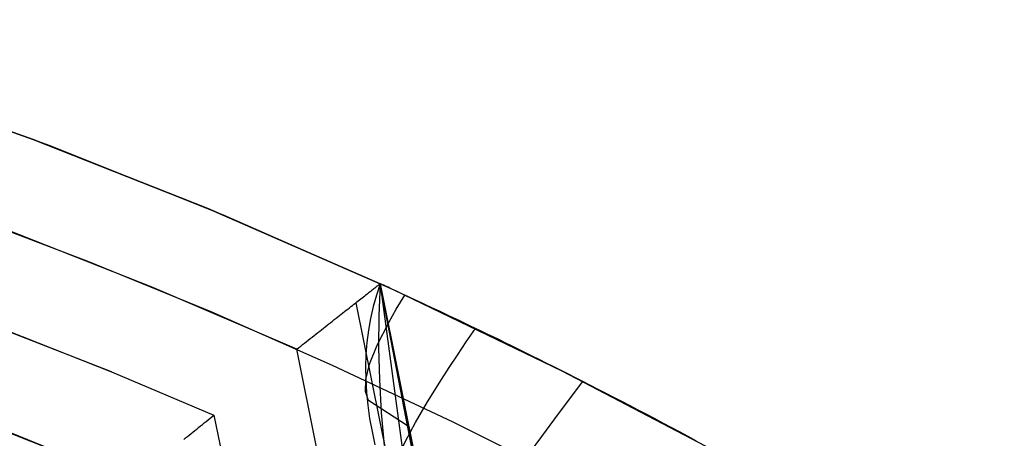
# Model space of a CAD drawing. Header units: millimetres. Extents: x -58 to 58, y -58 to 57.
# Tile 96 of 102: x 20.06 to 30.55, y 50.65 to 55.11. Entities that reach past the tile are written whole.
import ezdxf

# ---------------------------------------------------------------- set-up
doc = ezdxf.new("R2010")
doc.units = ezdxf.units.MM
doc.header["$MEASUREMENT"] = 0
doc.layers.add('Predefinito', color=5, linetype='Continuous')

msp = doc.modelspace()

# ---------------------------------------------------------------- linework, layer by layer
at = {"layer": 'Predefinito'}
for points in [[(16.4125174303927, 55.10788760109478), (18.32053218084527, 54.50328496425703), (20.20634865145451, 53.83264282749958), (22.06768187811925, 53.09677377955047), (23.90227656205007, 52.29656944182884)], [(23.90227655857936, 52.29656944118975), (22.06768199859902, 53.09677401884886), (20.20634881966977, 53.83264313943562), (18.32053233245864, 54.50328517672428), (16.41251751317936, 55.10788753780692)], [(49.9610582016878, 28.46300517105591), (48.94885539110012, 30.17050804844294), (47.87831930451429, 31.84205616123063), (46.75072572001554, 33.47565749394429), (45.56741841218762, 35.06936525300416), (44.32980755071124, 36.62128018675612), (43.03936801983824, 38.12955284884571), (41.69763766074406, 39.59238580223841), (40.30621543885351, 41.00803576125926), (38.8667595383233, 42.37481566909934), (37.38098538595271, 43.69109670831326), (35.8506636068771, 44.95531024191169), (34.27761791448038, 46.16594968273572), (32.66372293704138, 47.32157228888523), (31.01090198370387, 48.42080088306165), (29.32112475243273, 49.46232549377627), (27.59640498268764, 50.44490491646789), (25.8387980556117, 51.36736819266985), (24.05039854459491, 52.22861600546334), (22.23333771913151, 53.02762198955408), (20.38978100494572, 53.76343395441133), (18.52192540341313, 54.43517501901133)], [(23.0149794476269, 51.60000698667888), (21.48104506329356, 52.25719761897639), (19.9276892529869, 52.86905712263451), (18.35693374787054, 53.43475445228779), (16.7708458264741, 53.95357940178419)], [(19.49046168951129, 53.03180086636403), (20.79735109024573, 52.5330390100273), (22.09812795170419, 51.99925711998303), (23.39143395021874, 51.43044640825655), (24.67589881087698, 50.82666640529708), (25.95014450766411, 50.18804638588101), (27.21278961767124, 49.51478649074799), (28.46245380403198, 48.80715852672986), (29.69776240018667, 48.06550643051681), (30.91735106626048, 47.29024638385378), (32.11987048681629, 46.48186657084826), (33.30399107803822, 45.64092657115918), (34.46840767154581, 44.76805638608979), (35.61184414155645, 43.86395509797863), (36.73305794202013, 42.92938916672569), (37.83084452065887, 41.96519037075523)], [(17.70962170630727, 52.5986625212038), (18.82836788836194, 52.20864452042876), (19.93878582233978, 51.79473737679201), (21.04011326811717, 51.35721598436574), (22.13160041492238, 50.89638752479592)], [(21.03998829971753, 51.35726718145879), (19.38474489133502, 52.00463119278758), (17.70962170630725, 52.59866252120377)], [(23.90227655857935, 52.2965694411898), (24.50860494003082, 49.27311511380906), (24.85711285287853, 47.77110362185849), (25.24742913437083, 46.27947585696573), (25.46225066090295, 45.53877307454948), (25.69291055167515, 44.80279344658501), (25.94181360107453, 44.07288924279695), (26.21203452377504, 43.35072627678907), (26.3561752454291, 42.99312354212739), (26.50699849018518, 42.63829452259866), (26.6650467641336, 42.28664157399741)], [(23.90227656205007, 52.29656944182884), (24.23613923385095, 50.56571670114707), (24.57243075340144, 48.98553441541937), (24.91264206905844, 47.5469266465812), (25.25826412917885, 46.24079745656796), (25.61078788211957, 45.05805090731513), (25.79010381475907, 44.51010364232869), (25.97170427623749, 43.98959106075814), (26.15577563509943, 43.49537617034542), (26.34250425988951, 43.02632197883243), (26.53207651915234, 42.58129149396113), (26.72467878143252, 42.15914772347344)], [(26.72467877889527, 42.15914772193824), (26.53207651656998, 42.58129149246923), (26.34250425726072, 43.02632197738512), (26.1557756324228, 43.49537616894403), (25.97170427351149, 43.98959105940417), (25.7901038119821, 44.51010364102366), (25.61078787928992, 45.05805090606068), (25.25826412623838, 46.24079745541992), (24.91264206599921, 47.54692664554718), (24.57243075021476, 48.98553441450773), (24.2361392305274, 50.56571670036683), (23.90227655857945, 52.2965694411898)], [(21.25253480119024, 50.18545371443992), (19.97767941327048, 50.70643277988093), (18.69006712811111, 51.19503287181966), (17.39052016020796, 51.65094199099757)], [(25.55808897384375, 42.31300179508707), (25.35181172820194, 42.80772172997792), (25.15764380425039, 43.30656038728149), (24.97434218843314, 43.80909498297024), (24.80080846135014, 44.31495191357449), (24.47928300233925, 45.33535332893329), (24.18660519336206, 46.36556664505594), (23.7909995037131, 47.92540772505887), (23.43720338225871, 49.49568097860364), (23.0149794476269, 51.60000698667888)], [(46.39500206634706, 28.59639458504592), (45.38032003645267, 30.18073149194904), (44.31155742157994, 31.72910145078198), (43.18998788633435, 33.23965923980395), (42.0169480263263, 34.71060469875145), (40.79383577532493, 36.14018487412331), (39.52210873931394, 37.52669610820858), (38.20328245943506, 38.86848606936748), (36.83892860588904, 40.16395572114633), (35.43067310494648, 41.41156122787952), (33.9801942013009, 42.6098157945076), (32.4892204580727, 43.75729143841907), (30.95952869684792, 44.85262069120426), (29.39294188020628, 45.89449822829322), (27.79132693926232, 46.88168242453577), (26.15659254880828, 47.81299683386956), (24.49068685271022, 48.68733159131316), (22.79559514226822, 49.50364473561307), (21.07333749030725, 50.26096345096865), (19.32596634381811, 50.95838522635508)], [(22.13160041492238, 50.89638752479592), (22.5523111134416, 48.85664149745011), (23.03000746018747, 46.8326533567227), (23.29685984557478, 45.82840311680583), (23.5870611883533, 44.83060941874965), (23.90517714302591, 43.84053477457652), (24.07654455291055, 43.34890130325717), (24.25730356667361, 42.8598648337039), (24.44843898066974, 42.37369768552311)]]:
    msp.add_lwpolyline(points, dxfattribs=at)
at = {"layer": 'Predefinito', "extrusion": (-0.1816745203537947, 0.9833587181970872, 0)}
msp.add_lwpolyline([(-32.87788425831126, 319.4887251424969), (-32.89388587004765, 319.4589938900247), (-32.90879904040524, 319.4288986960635), (-32.92261592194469, 319.3984973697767), (-32.93533259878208, 319.3678474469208), (-32.94694899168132, 319.3370058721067), (-32.95746873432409, 319.3060286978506), (-32.96689902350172, 319.2749708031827), (-32.9752504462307, 319.2438856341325), (-32.98253678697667, 319.2128249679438), (-32.98877481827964, 319.181838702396), (-32.99398407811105, 319.1509746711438), (-32.9981866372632, 319.1202784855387), (-33.00140685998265, 319.0897934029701), (-33.00367116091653, 319.0595602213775), (-33.00500776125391, 319.0296171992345), (-33.00544644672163, 319)], dxfattribs=at)
at = {"layer": 'Predefinito', "extrusion": (-0.1813723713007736, 0.9834144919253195, 0)}
msp.add_lwpolyline([(-32.93006231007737, 319.3437289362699), (-32.93771929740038, 319.3220404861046), (-32.94483866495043, 319.3002985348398), (-32.95142329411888, 319.2785218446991), (-32.95747687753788, 319.2567288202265), (-32.96300388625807, 319.2349374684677), (-32.96800953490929, 319.2131653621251), (-32.97249974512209, 319.1914296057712), (-32.97648110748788, 319.16974680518), (-32.97996084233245, 319.148133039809), (-32.98294675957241, 319.1266038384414), (-32.98544721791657, 319.105174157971), (-32.9874710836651, 319.0838583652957), (-32.98902768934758, 319.0626702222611), (-32.99012679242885, 319.0416228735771), (-32.99077853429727, 319.0207288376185), (-32.99099339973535, 319.0000000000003)], dxfattribs=at)
at = {"layer": 'Predefinito', "extrusion": (-0.1812218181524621, 0.9834422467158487, 0)}
msp.add_lwpolyline([(-32.95591625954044, 319.2344454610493), (-32.96263690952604, 319.204579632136), (-32.96839189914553, 319.1747946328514), (-32.97319920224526, 319.1451325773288), (-32.97707891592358, 319.115633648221), (-32.98005306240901, 319.0863359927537), (-32.9821453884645, 319.0572756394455), (-32.98338116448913, 319.0284864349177), (-32.98378698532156, 319)], dxfattribs=at)
at = {"layer": 'Predefinito', "extrusion": (0, 1, 0)}
for points in [[(-23.90227656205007, 319), (-23.90227655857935, 60)], [(-23.90227655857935, 60), (-23.90227655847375, 35)]]:
    msp.add_lwpolyline(points, dxfattribs=at)
at = {"layer": 'Predefinito', "extrusion": (-3.705016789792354e-05, 5.915561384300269e-05, 0.9999999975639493)}
msp.add_lwpolyline([(33.51647403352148, 32.45005701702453), (33.20575127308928, 32.61515007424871), (32.90527373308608, 32.7825705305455), (32.61461596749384, 32.95230981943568), (32.33335253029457, 33.12435937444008), (32.06105797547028, 33.29871062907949), (31.79730685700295, 33.47535501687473), (31.54167372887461, 33.65428397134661), (31.29373314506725, 33.83548892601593), (31.05305965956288, 34.0189613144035), (30.81922782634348, 34.20469257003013), (30.59181219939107, 34.39267412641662), (30.37038733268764, 34.5828974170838), (30.1545277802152, 34.77535387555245), (29.94380809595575, 34.9700349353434), (29.53608654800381, 35.36603659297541), (29.28649263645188, 35.6212968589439), (29.04295207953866, 35.88136197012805), (28.80533442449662, 36.14751729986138), (28.57350921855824, 36.42104822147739), (28.34734600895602, 36.70324010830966), (28.12671434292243, 36.9953783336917), (27.91148376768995, 37.29874827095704), (27.70152383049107, 37.61463529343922), (27.49670407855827, 37.94432477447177), (27.29689405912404, 38.28910208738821), (27.10196331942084, 38.65025260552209), (26.91178140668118, 39.02906170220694), (26.72621786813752, 39.42681475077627), (26.54514225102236, 39.84479712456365), (26.36842410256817, 40.28429419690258), (26.19593297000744, 40.7465913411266), (26.02753840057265, 41.23297393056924), (25.86310994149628, 41.74472733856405), (25.70251714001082, 42.28313693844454), (25.54562954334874, 42.84948810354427), (25.24244815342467, 44.0711566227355), (24.95252214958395, 45.42001588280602), (24.67480790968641, 46.90634887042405), (24.40826181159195, 48.54043857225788), (23.90449955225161, 52.29302006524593)], dxfattribs=at)
at = {"layer": 'Predefinito', "extrusion": (-0.1841427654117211, 0.9828995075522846, 0)}
msp.add_lwpolyline([(-32.46272586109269, 319.9405367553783), (-32.4805421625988, 319.9339099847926), (-32.49830092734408, 319.9269167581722), (-32.51599128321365, 319.9195566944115), (-32.53360226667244, 319.9118298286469), (-32.55112284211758, 319.9037366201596), (-32.56854192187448, 319.8952779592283), (-32.58584838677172, 319.8864551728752), (-32.60303110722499, 319.8772700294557), (-32.6200789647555, 319.8677247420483), (-32.6369808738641, 319.8578219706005), (-32.65372580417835, 319.8475648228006), (-32.67030280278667, 319.8369568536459), (-32.68670101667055, 319.8260020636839), (-32.70290971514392, 319.8147048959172), (-32.71891831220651, 319.8030702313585), (-32.73471638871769, 319.791103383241), (-32.75029371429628, 319.7788100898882), (-32.76564026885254, 319.76619650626), (-32.78074626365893, 319.7532691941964), (-32.79560216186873, 319.7400351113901), (-32.81019869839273, 319.7265015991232), (-32.82452689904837, 319.7126763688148), (-32.8385780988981, 319.6985674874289), (-32.85234395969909, 319.6841833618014), (-32.86581648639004, 319.6695327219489), (-32.878988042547, 319.6546246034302), (-32.89185136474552, 319.6394683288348), (-32.90439957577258, 319.6240734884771), (-32.91662619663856, 319.6084499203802), (-32.92852515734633, 319.5926076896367), (-32.94009080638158, 319.5765570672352), (-32.95131791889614, 319.5603085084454), (-32.9622017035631, 319.5438726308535), (-32.97273780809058, 319.5272601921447), (-32.98292232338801, 319.5104820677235), (-32.99275178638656, 319.493549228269), (-33.00222318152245, 319.4764727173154), (-33.01133394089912, 319.4592636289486), (-33.02008194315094, 319.4419330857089), (-33.02846551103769, 319.4244922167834), (-33.03648340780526, 319.4069521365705), (-33.04413483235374, 319.3893239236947), (-33.05141941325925, 319.3716186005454), (-33.05833720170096, 319.3538471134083), (-33.06488866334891, 319.3360203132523), (-33.07107466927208, 319.3181489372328), (-33.07689648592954, 319.3002435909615), (-33.08235576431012, 319.2823147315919), (-33.08745452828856, 319.26437265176), (-33.09219516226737, 319.2464274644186), (-33.09658039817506, 319.2284890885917), (-33.10061330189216, 319.2105672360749), (-33.10429725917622, 319.192671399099), (-33.10763596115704, 319.1748108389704), (-33.11063338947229, 319.1569945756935), (-33.11329380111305, 319.1392313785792), (-33.11562171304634, 319.1215297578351), (-33.11762188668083, 319.1038979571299), (-33.11929931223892, 319.0863439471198), (-33.12065919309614, 319.0688754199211), (-33.12244810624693, 319.0342241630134), (-33.12303392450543, 319.0000000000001)], dxfattribs=at)
at = {"layer": 'Predefinito', "extrusion": (7.814838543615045e-06, -2.965423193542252e-06, 0.9999999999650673)}
msp.add_lwpolyline([(17.38803649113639, 51.65188484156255), (18.6875790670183, 51.19597713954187), (19.97518703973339, 50.70737868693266), (21.25003820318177, 50.18640147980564)], dxfattribs=at)
at = {"layer": 'Predefinito', "extrusion": (-0.1893662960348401, 0.981906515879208, 0)}
msp.add_lwpolyline([(-32.36915629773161, 320), (-32.39135224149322, 319.9997536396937), (-32.41373654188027, 319.9990058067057), (-32.43629453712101, 319.9977436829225), (-32.45901073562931, 319.9959549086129), (-32.48186882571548, 319.9936276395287), (-32.5048516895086, 319.9907506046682), (-32.52794142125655, 319.9873131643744), (-32.55111935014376, 319.9833053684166), (-32.5743660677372, 319.9787180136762), (-32.59766146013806, 319.9735427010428), (-32.62098474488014, 319.9677718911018), (-32.64431451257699, 319.961398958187), (-32.66762877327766, 319.9544182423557), (-32.6909050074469, 319.9468250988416), (-32.71412022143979, 319.9386159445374), (-32.73725100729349, 319.9297883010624), (-32.76027360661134, 319.9203408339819), (-32.78316397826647, 319.9102733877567), (-32.80589786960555, 319.8995870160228), (-32.82845089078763, 319.8882840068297), (-32.8507985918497, 319.876367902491), (-32.87291654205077, 319.8638435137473), (-32.89478041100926, 319.8507169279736), (-32.91636605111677, 319.8369955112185), (-32.93764958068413, 319.8226879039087), (-32.95860746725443, 319.8078040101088), (-32.97921661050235, 319.7923549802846), (-32.99945442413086, 319.7763531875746), (-33.01929891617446, 319.759812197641), (-33.03872876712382, 319.7427467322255), (-33.05772340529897, 319.7251726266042), (-33.07626307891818, 319.7071067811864), (-33.09432892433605, 319.6885671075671), (-33.11190302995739, 319.6695724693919), (-33.1289684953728, 319.6501426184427), (-33.14550948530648, 319.630298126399), (-33.16151127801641, 319.6100603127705), (-33.17696030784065, 319.5894511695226), (-33.19184420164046, 319.5684932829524), (-33.2061518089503, 319.547209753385), (-33.21987322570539, 319.5256241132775), (-33.23299981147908, 319.503760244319), (-33.24552420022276, 319.4816422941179), (-33.2574403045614, 319.4592945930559), (-33.26874331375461, 319.4367415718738), (-33.2794296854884, 319.4140076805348), (-33.28949713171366, 319.3911173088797), (-33.29894459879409, 319.3680947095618), (-33.30777224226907, 319.3449639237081), (-33.31598139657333, 319.3217487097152), (-33.32357454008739, 319.298472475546), (-33.33055525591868, 319.2751582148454), (-33.33692818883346, 319.2518284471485), (-33.3426989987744, 319.2285051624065), (-33.34787431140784, 319.2052097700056), (-33.35246166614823, 319.1819630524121), (-33.35646946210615, 319.1587851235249), (-33.35990690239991, 319.1356953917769), (-33.36278393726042, 319.1127125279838), (-33.36511120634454, 319.0898544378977), (-33.36689998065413, 319.0671382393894), (-33.36816210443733, 319.0445802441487), (-33.36890993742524, 319.0221959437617), (-33.36915629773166, 319)], dxfattribs=at)
at = {"layer": 'Predefinito'}
for points in [[(23.0149794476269, 51.60000698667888, 320), (23.03527188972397, 51.61604642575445, 319.9997355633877), (23.05559681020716, 51.63210146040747, 319.9989414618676), (23.07594321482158, 51.64816404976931, 319.9976165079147), (23.09630010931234, 51.66422615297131, 319.9957595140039), (23.11665649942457, 51.68027972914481, 319.9933692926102), (23.13700139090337, 51.69631673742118, 319.9904446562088), (23.15732378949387, 51.71232913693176, 319.9869844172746), (23.17761270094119, 51.72830888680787, 319.9829873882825), (23.19785713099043, 51.74424794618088, 319.9784523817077), (23.21804608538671, 51.76013827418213, 319.9733782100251), (23.23816856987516, 51.77597182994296, 319.9677636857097), (23.25821359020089, 51.79174057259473, 319.9616076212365), (23.27817015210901, 51.80743646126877, 319.9549088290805), (23.29802726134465, 51.82305145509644, 319.9476661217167), (23.31777392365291, 51.83857751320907, 319.9398783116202), (23.33739914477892, 51.85400659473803, 319.931544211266), (23.35671612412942, 51.86919219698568, 319.9227451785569), (23.3758910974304, 51.88426496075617, 319.9134097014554), (23.39491246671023, 51.89921577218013, 319.9035405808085), (23.41376863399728, 51.91403551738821, 319.8931406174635), (23.4324480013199, 51.92871508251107, 319.8822126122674), (23.45093897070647, 51.94324535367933, 319.8707593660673), (23.46922994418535, 51.95761721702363, 319.8587836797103), (23.48730932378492, 51.97182155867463, 319.8462883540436), (23.50516551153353, 51.98584926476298, 319.8332761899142), (23.52278690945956, 51.99969122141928, 319.8197499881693), (23.54016191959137, 52.01333831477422, 319.805712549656), (23.55727894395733, 52.02678143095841, 319.7911666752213), (23.57412638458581, 52.0400114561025, 319.7761151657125), (23.59069264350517, 52.05301927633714, 319.7605608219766), (23.60696612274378, 52.06579577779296, 319.7445064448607), (23.62293522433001, 52.07833184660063, 319.7279548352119), (23.63851622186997, 52.09056132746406, 319.7109887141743), (23.6537714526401, 52.10253268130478, 319.6935392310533), (23.66868918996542, 52.11423663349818, 319.6756147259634), (23.68325770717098, 52.12566390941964, 319.6572235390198), (23.6974652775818, 52.13680523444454, 319.6383740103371), (23.7113001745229, 52.14765133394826, 319.6190744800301), (23.72475067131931, 52.15819293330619, 319.5993332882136), (23.73780504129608, 52.16842075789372, 319.5791587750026), (23.75045155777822, 52.17832553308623, 319.5585592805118), (23.76267849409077, 52.1878979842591, 319.5375431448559), (23.77447412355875, 52.1971288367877, 319.5161187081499), (23.78582671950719, 52.20600881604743, 319.4942943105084), (23.79672455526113, 52.21452864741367, 319.4720782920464), (23.8071559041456, 52.22267905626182, 319.4494789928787), (23.81710903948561, 52.23045076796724, 319.4265047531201), (23.82657223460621, 52.23783450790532, 319.4031639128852), (23.8353606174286, 52.24468548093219, 319.3799380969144), (23.843655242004, 52.25114498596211, 319.3563816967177), (23.85144600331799, 52.25720605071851, 319.3325092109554), (23.85872279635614, 52.26286170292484, 319.3083351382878), (23.86547551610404, 52.26810497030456, 319.2838739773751), (23.87169405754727, 52.27292888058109, 319.2591402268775), (23.8773683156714, 52.27732646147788, 319.2341483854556), (23.88248818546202, 52.28129074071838, 319.2089129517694), (23.8870435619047, 52.28481474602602, 319.1834484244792), (23.89102433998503, 52.28789150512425, 319.1577693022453), (23.89442041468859, 52.29051404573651, 319.131890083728), (23.89722168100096, 52.29267539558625, 319.1058252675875), (23.89941803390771, 52.29436858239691, 319.0795893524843), (23.90099936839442, 52.29558663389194, 319.0531968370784), (23.90195557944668, 52.29632257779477, 319.0266622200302), (23.90227656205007, 52.29656944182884, 319)], [(23.90227655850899, 52.29656944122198, 43.33333333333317), (23.86184948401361, 52.17544002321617, 43.15631051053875), (23.82753720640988, 52.0524441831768, 42.97971502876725), (23.79932018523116, 51.92759143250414, 42.80385094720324), (23.77717888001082, 51.80089128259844, 42.62902232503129), (23.76109375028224, 51.67235324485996, 42.45553322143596), (23.75104525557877, 51.54198683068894, 42.28368769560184), (23.74701385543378, 51.40980155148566, 42.11378980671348), (23.74898000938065, 51.27580691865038, 41.94614361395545), (23.75690509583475, 51.14001661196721, 41.78103889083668), (23.77067416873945, 51.00246098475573, 41.6187082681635), (23.79015320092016, 50.86317455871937, 41.4593700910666), (23.81520816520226, 50.72219185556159, 41.30324270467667), (23.84570503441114, 50.57954739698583, 41.1505444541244)], [(23.90227655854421, 52.29656944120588, 51.66666666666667), (23.88889604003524, 51.95874178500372, 51.48390367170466), (23.88567577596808, 51.61748794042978, 51.30267061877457), (23.89323449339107, 51.27296817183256, 51.12421392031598), (23.91219091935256, 50.92534274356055, 50.94977998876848), (23.94298474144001, 50.57476951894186, 50.78055464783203)], [(27.26984365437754, 50.62208622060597, 30.16721155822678), (27.17960619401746, 50.67057816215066, 30.19437926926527), (27.0897784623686, 50.7186443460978, 30.22392111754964), (27.000405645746, 50.76626577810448, 30.255796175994), (26.9115329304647, 50.81342346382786, 30.28996351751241), (26.82320550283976, 50.86009840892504, 30.32638221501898), (26.73546854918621, 50.90627161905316, 30.3650113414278), (26.6483672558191, 50.95192409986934, 30.40580996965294), (26.56194680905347, 50.99703685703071, 30.44873717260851), (26.47625239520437, 51.04159089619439, 30.49375202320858), (26.39132920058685, 51.08556722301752, 30.54081359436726), (26.30722241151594, 51.12894684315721, 30.58988095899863), (26.22397721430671, 51.1717107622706, 30.64091319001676), (26.14163879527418, 51.2138399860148, 30.69386936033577), (26.0602523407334, 51.25531552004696, 30.74870854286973), (25.97986123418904, 51.29611989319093, 30.80539260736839), (25.90050164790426, 51.33624172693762, 30.86389461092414), (25.82220795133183, 51.37567116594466, 30.92419040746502), (25.74501451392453, 51.41439835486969, 30.98625585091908), (25.66895570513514, 51.45241343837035, 31.05006679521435), (25.59406589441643, 51.48970656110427, 31.11559909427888), (25.52037945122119, 51.52626786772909, 31.18282860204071), (25.44793074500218, 51.56208750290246, 31.25173117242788), (25.37675414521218, 51.59715561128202, 31.32228265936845), (25.30688402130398, 51.6314623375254, 31.39445891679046), (25.23835474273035, 51.66499782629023, 31.46823579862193), (25.17120067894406, 51.69775222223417, 31.54358915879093), (25.10545619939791, 51.72971567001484, 31.62049485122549), (25.04115567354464, 51.7608783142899, 31.69892872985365), (24.97833347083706, 51.79123029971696, 31.77886664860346), (24.91702396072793, 51.82076177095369, 31.86028446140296), (24.85726015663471, 51.84946346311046, 31.94315522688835), (24.7990696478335, 51.87732847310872, 32.02744082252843), (24.74247866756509, 51.90435048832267, 32.11310033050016), (24.68751344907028, 51.93052319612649, 32.20009283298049), (24.63420022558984, 51.95584028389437, 32.28837741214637), (24.58256523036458, 51.98029543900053, 32.37791315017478), (24.53263469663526, 52.00388234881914, 32.46865912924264), (24.48443485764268, 52.0265947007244, 32.56057443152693), (24.43799194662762, 52.04842618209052, 32.6536181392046), (24.39333219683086, 52.06937048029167, 32.74774933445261), (24.35048184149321, 52.08942128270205, 32.84292709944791), (24.30946711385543, 52.10857227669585, 32.93911051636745), (24.27031424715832, 52.12681714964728, 33.0362586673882), (24.23304947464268, 52.14414958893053, 33.1343306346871), (24.19769902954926, 52.16056328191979, 33.23328550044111), (24.16428914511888, 52.17605191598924, 33.3330823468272), (24.132842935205, 52.19061007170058, 33.43367758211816), (24.10337103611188, 52.20423590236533, 33.53501691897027), (24.07588096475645, 52.21692845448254, 33.63704339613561), (24.05038023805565, 52.22868677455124, 33.7397000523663), (24.02687637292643, 52.23950990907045, 33.84292992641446), (24.00537688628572, 52.2493969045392, 33.94667605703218), (23.98588929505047, 52.25834680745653, 34.05088148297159), (23.96842111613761, 52.26635866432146, 34.15548924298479), (23.95297986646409, 52.27343152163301, 34.26044237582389), (23.93957306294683, 52.27956442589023, 34.365683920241), (23.9282082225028, 52.28475642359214, 34.47115691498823), (23.91889286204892, 52.28900656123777, 34.57680439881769), (23.91163449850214, 52.29231388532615, 34.68256941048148), (23.90644064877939, 52.2946774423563, 34.78839498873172), (23.90331882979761, 52.29609627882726, 34.89422417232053), (23.90227655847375, 52.29656944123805, 35)], [(24.19260359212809, 50.78215296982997, 60), (23.77801257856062, 51.05214293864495, 46.43638390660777), (23.74727278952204, 51.14885726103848, 44.18737482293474), (23.74898000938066, 51.27580691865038, 41.94614361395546), (23.78868228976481, 51.43853794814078, 39.71834023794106), (23.86947762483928, 51.6407029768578, 37.52425877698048), (23.99385149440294, 51.8854812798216, 35.38785434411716), (24.07315709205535, 52.02484393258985, 34.34876698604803), (24.16428937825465, 52.17605213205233, 33.33308205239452)], [(23.64200265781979, 52.09325268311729, 319.7071067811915), (24.22700762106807, 49.18992437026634, 319.7071067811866), (24.60374781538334, 47.575287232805, 319.7071067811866), (24.73925603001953, 47.04073088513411, 319.7071067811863), (25.02767583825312, 45.98006213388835, 319.7071067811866), (25.343266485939, 44.93278984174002, 319.7071067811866), (25.51302500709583, 44.41513810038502, 319.7071067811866), (25.69190652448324, 43.90209425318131, 319.7071067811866), (25.88088066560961, 43.39417605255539, 319.7071067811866), (26.08108822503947, 42.89197430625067, 319.7071067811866), (26.29376598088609, 42.39611509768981, 319.7071067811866)], [(24.50860494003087, 49.27311511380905, 60.00000000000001), (24.45606496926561, 49.32669511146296, 57.57528799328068), (24.0015458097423, 49.60235457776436, 47.8992046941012), (23.93771944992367, 49.73246387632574, 45.49227825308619), (23.92288749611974, 49.90854742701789, 43.09634530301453), (23.93742468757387, 50.01738688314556, 41.90368955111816), (23.96850679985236, 50.141988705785, 40.71520796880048), (24.0174338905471, 50.28366598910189, 39.53224618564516), (24.08497782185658, 50.44329246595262, 38.35963128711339), (24.17177840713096, 50.62163202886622, 37.20306072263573), (24.2784754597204, 50.81944857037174, 36.06823194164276), (24.40570879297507, 51.03750598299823, 34.96084239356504), (24.55411822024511, 51.27656815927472, 33.88658952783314), (24.63646391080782, 51.40421475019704, 33.36366980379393), (24.72434355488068, 51.53739899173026, 32.85117079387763), (24.81783712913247, 51.67621637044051, 32.34980467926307), (24.91702461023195, 51.8207623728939, 31.86028364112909)], [(24.85711285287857, 47.7711036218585, 60), (24.80140571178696, 47.83070795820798, 57.44976346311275), (24.45584968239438, 48.05170835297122, 49.81371818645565), (24.37247483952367, 48.17715951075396, 47.27745222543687), (24.3409144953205, 48.35163603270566, 44.75146767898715), (24.3496549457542, 48.4623172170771, 43.49402197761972), (24.37745724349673, 48.59132483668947, 42.24117587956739), (24.42635746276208, 48.74068225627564, 40.99360580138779), (24.49839167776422, 48.91241284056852, 39.75198815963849), (24.59541712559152, 49.10838530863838, 38.51823804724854), (24.71857569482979, 49.32984979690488, 37.29922526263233), (24.79025585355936, 49.45048388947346, 36.69777926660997), (24.86883043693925, 49.5779017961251, 36.10305828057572), (24.95441982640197, 49.71224045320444, 35.51607586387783), (25.04714440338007, 49.85363679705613, 34.93784557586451), (25.14712454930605, 50.00222776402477, 34.36938097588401), (25.25448064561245, 50.158150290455, 33.81169562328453), (25.3693330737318, 50.32154131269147, 33.26580307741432), (25.4918022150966, 50.4925377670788, 32.73271689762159), (25.6220084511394, 50.67127658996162, 32.21345064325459), (25.76007216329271, 50.85789471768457, 31.70901787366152), (25.90611373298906, 51.05252908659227, 31.22043214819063), (26.06025354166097, 51.25531663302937, 30.74870702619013)], [(21.81117546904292, 50.63847022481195, 319.9314195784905), (21.83047176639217, 50.65404044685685, 319.9396887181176), (21.8499073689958, 50.66971827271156, 319.9474312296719), (21.86947329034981, 50.68549634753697, 319.9546461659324), (21.88916054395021, 50.70136731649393, 319.9613325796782), (21.90896014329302, 50.71732382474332, 319.967489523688), (21.92886310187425, 50.733358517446, 319.9731160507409), (21.94886043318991, 50.74946403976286, 319.9782112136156), (21.96894315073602, 50.76563303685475, 319.9827740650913), (21.98910226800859, 50.78185815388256, 319.9868036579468), (22.00932879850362, 50.79813203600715, 319.990299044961), (22.02961375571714, 50.81444732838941, 319.993259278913), (22.04994815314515, 50.83079667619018, 319.9956834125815), (22.07032300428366, 50.84717272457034, 319.9975704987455), (22.0907293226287, 50.86356811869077, 319.998919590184), (22.11115812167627, 50.87997550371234, 319.9997297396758), (22.13160041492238, 50.89638752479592, 320)]]:
    msp.add_polyline3d(points, dxfattribs=at)

doc.saveas('drawing.dxf')
